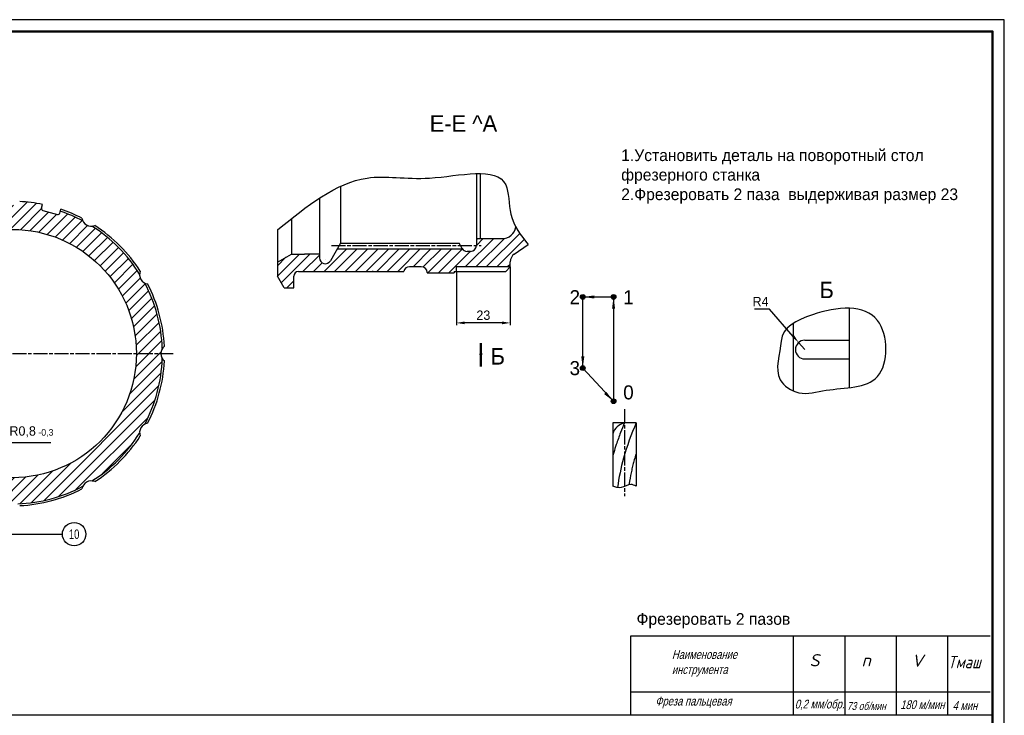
# Model space of a CAD drawing. Header units: millimetres. Extents: x 0 to 841, y 0 to 594.
# Tile 4 of 4: x 420 to 841, y 297 to 594. Entities that reach past the tile are written whole.
import ezdxf
from ezdxf.enums import TextEntityAlignment as Align

# ---------------------------------------------------------------- set-up
doc = ezdxf.new("R2010")
doc.units = ezdxf.units.MM
doc.linetypes.add('AM_ISO08W050', pattern=[18, 12, -1.5, 3, -1.5])
doc.linetypes.add('AM_ISO08W050x2', pattern=[9, 6, -0.75, 1.5, -0.75])
for name, color, linetype, lineweight in [('AM_10', 7, 'AM_ISO08W050', 50), ('AM_4', 3, 'Continuous', 25), ('AM_5', 3, 'Continuous', 25), ('AM_6', 2, 'Continuous', 35), ('AM_7', 4, 'AM_ISO08W050x2', 25), ('AM_8', 1, 'Continuous', 25), ('AM_BOR', 7, 'Continuous', 50)]:
    doc.layers.add(name, color=color, linetype=linetype, lineweight=lineweight)
doc.styles.add('ACISOTS', font='aaa.shx')
doc.styles.get("Standard").update_dxf_attribs({"font": 'aaa.shx'})
doc.styles.add('USER2', font='SIMPLEX.SHX')
doc.dimstyles.new('AM_ISO', dxfattribs={"dimtxt": 4, "dimasz": 3.5, "dimexe": 1, "dimexo": 0, "dimgap": 1.25, "dimtad": 1, "dimzin": 9, "dimtxsty": 'Standard', "dimcen": 0, "dimclrd": 3, "dimclre": 3, "dimclrt": 7, "dimadec": 0, "dimazin": 3, "dimtp": 0.1, "dimtm": 0.1, "dimtfac": 0.71, "dimtmove": 0, "dimatfit": 2, "dimldrblk": 'Сварка пр', "dimfxl": 0, "dimlwd": -1, "dimlwe": -1, "dimarcsym": 0})
doc.dimstyles.new('AM_ISO$4', dxfattribs={"dimtxt": 4, "dimasz": 3.5, "dimexe": 1, "dimexo": 0, "dimgap": 1.25, "dimtad": 1, "dimtoh": 1, "dimzin": 9, "dimtxsty": 'Standard', "dimcen": 0, "dimclrd": 3, "dimclre": 3, "dimclrt": 7, "dimadec": 0, "dimazin": 3, "dimtp": 0.1, "dimtm": 0.1, "dimtfac": 0.71, "dimtmove": 0, "dimatfit": 2, "dimldrblk": 'Сварка пр', "dimfxl": 0, "dimlwd": -1, "dimlwe": -1, "dimarcsym": 0})

# ---------------------------------------------------------------- blocks, each defined once
blk = doc.blocks.new('*D17')
at = {"layer": 'AM_5', "color": 3}
for p, q in [((405.94, 393.42), (415.86, 413.48)), ((415.86, 413.48), (433.81, 413.48)), ((404.03, 389.57), (404.39, 390.28))]:
    blk.add_line(p, q, dxfattribs=at)
blk.add_solid([(405.42, 393.68), (406.46, 393.16), (404.39, 390.28)], dxfattribs=at)
at = {"layer": 'Defpoints', "color": 0}
for p in [(404.03, 389.57), (404.39, 390.28)]:
    blk.add_point(p, dxfattribs=at)
at = {"layer": 'AM_5', "color": 7, "insert": (425.46, 418.03), "char_height": 4, "attachment_point": 5}
blk.add_mtext('R0,8{}{\\A1;{\\H1.5x;}{\\H0.7x;\\C2;\\S^  -0,3;}}', dxfattribs=at)
blk = doc.blocks.new('Сварка пр')
blk.add_hatch(color=3).paths.add_polyline_path([(-1.2, 0), (-1.2, -0.2), (0, 0)])
at = {"color": 3}
blk.add_lwpolyline([(0, 0), (-1.2, 0), (-1.2, -0.2), (0, 0)], dxfattribs=at)
blk = doc.blocks.new('*D20')
at = {"layer": 'AM_5', "color": 3}
for p, q in [((740.72, 470.42), (734.27, 470.42)), ((750.85, 458.8), (740.72, 470.42)), ((755.77, 453.15), (753.15, 456.16))]:
    blk.add_line(p, q, dxfattribs=at)
blk.add_solid([(751.29, 459.18), (750.41, 458.42), (753.15, 456.16)], dxfattribs=at)
at = {"layer": 'Defpoints', "color": 0}
for p in [(753.15, 456.16), (755.77, 453.15)]:
    blk.add_point(p, dxfattribs=at)
at = {"layer": 'AM_5', "color": 7, "insert": (736.87, 473.67), "char_height": 4, "attachment_point": 5}
blk.add_mtext('R4', dxfattribs=at)
blk = doc.blocks.new('*D21')
at = {"layer": 'AM_5', "color": 3}
for p, q in [((629.99, 488.45), (629.99, 463.55)), ((606.99, 486.55), (606.99, 463.55)), ((626.49, 464.55), (610.49, 464.55))]:
    blk.add_line(p, q, dxfattribs=at)
for points in [[(610.49, 465.14), (610.49, 463.97), (606.99, 464.55)], [(626.49, 465.14), (626.49, 463.97), (629.99, 464.55)]]:
    blk.add_solid(points, dxfattribs=at)
at = {"layer": 'Defpoints', "color": 0}
for p in [(629.99, 488.45), (606.99, 486.55), (606.99, 464.55)]:
    blk.add_point(p, dxfattribs=at)
at = {"layer": 'AM_5', "color": 7, "insert": (618.49, 467.8), "char_height": 4, "attachment_point": 5}
blk.add_mtext('23', dxfattribs=at)
blk = doc.blocks.new('A1')
at = {"color": 7, "lineweight": 50}
blk.add_lwpolyline([(20, 5), (836, 5), (836, 589), (20, 589)], dxfattribs=at)
at = {"layer": 'AM_BOR', "color": 6, "lineweight": 25}
blk.add_lwpolyline([(0, 0), (841, 0), (841, 594), (0, 594)], close=True, dxfattribs=at)
at = {"layer": 'AM_BOR', "color": 7, "lineweight": 70, "ltscale": 0.75, "width": 0.75}
blk.add_attdef('NUMB', text='', height=7, rotation=180, dxfattribs=at).set_placement((55, 582), align=Align.MIDDLE_CENTER)
blk = doc.blocks.new('поверхность2')
at = {"color": 3}
blk.add_line((0, 0), (5, 0), dxfattribs=at)
blk.add_circle((10, 0), 5, dxfattribs=at)
at = {"width": 0.75}
blk.add_attdef('НОМ', text='', height=4, dxfattribs=at).set_placement((10, 0), align=Align.MIDDLE_CENTER)
blk = doc.blocks.new('Стрела')
at = {"layer": 'AM_5'}
blk.add_trace([(1.32, -10), (-1.32, -10), (0, 0)], dxfattribs=at)

msp = doc.modelspace()

# ---------------------------------------------------------------- hatches: boundary and pattern name
at = {"layer": 'AM_8'}
h = msp.add_hatch(dxfattribs=at)
h.set_pattern_fill('ANSI31', color=256, style=0)
h.set_pattern_definition([(45, (-125.8832, 56.4864), (-2.245064, 2.245064), [])])
h.paths.add_polyline_path([(387.5592, 509.2378, -0.40635522), (383.1341, 505.8382, 0.11273476), (362.8966, 485.6602, -0.33950548), (360.4579, 481.444, 0.11252351), (353.0601, 453.8941, -0.3426326), (353.0601, 448.988, 0.11252351), (360.4579, 421.4381, -0.33950548), (362.8966, 417.2219, 0.11273476), (383.1341, 397.0439, -0.33088056), (387.2698, 394.6638, 0.04064467), (396.8491, 390.5708), (397.0793, 391.4298, -0.41421356), (398.0591, 391.9955), (404.241, 390.3391, -0.41421356), (404.8067, 389.3593), (404.5798, 388.5127, 0.04085271), (414.9795, 387.2992, -0.31888895), (419.6108, 387.3066, 0.11357296), (447.3997, 394.8139, -0.30662495), (451.2802, 397.0614, 0.11399094), (471.6763, 417.5196, -0.29745226), (473.8595, 421.3079, 0.11424135), (481.3367, 449.2759, -0.29404975), (481.3367, 453.6062, 0.11424135), (473.8595, 481.5742, -0.29745226), (471.6763, 485.3625, 0.11399094), (451.2802, 505.8207, -0.30662495), (447.3997, 508.0682, 0.04108587), (437.7339, 512.2453), (437.5214, 511.4523, -0.41421356), (436.5416, 510.8866), (430.3597, 512.543, -0.41421356), (429.794, 513.5228), (430.228, 515.1425, 0.03798512), (420.4422, 516.3651, -0.48517314), (414.1585, 516.3651, 0.10712944)])
h.paths.add_polyline_path([(470.3003, 451.4411, -1), (364.3003, 451.4411, -1)], flags=16)
h = msp.add_hatch(dxfattribs=at)
h.set_pattern_fill('ANSI31', color=256, style=0)
h.set_pattern_definition([(45, (-289.1876, 490.9798), (-2.245064, 2.245064), [])])
edge = h.paths.add_edge_path()
edge.add_line((629.9945, 488.5533), (629.9945, 490.6172))
edge.add_arc((633.9945, 490.6172), 4, 125, 180, ccw=False)
edge.add_line((631.7001, 493.8938), (637.563, 497.999))
edge.add_spline(control_points=[(637.563, 497.999), (635.7009, 500.4075), (633.8387, 502.8159), (632.3953, 505.4644)], knot_values=[122.21237288, 122.21237288, 122.21237288, 122.21237288, 131.25906739, 131.25906739, 131.25906739, 131.25906739], degree=3, periodic=0)
edge.add_arc((626.4945, 506.5506), 6, 270, 349.569743, ccw=False)
edge.add_line((626.4945, 500.5506), (616.0945, 500.5506))
edge.add_line((616.0945, 500.5506), (615.4945, 499.9506))
edge.add_line((615.4945, 499.9506), (615.4945, 497.5506))
edge.add_arc((612.9945, 497.5506), 2.5, -90, 0, ccw=False)
edge.add_line((612.9945, 495.0506), (611.5729, 495.0506))
edge.add_arc((611.5729, 497.5506), 2.5, 214.055798, 270, ccw=False)
edge.add_line((609.5017, 496.1506), (556.1088, 496.1506))
edge.add_line((556.1088, 496.1506), (553.1595, 491.0423))
edge.add_arc((550.9945, 492.2923), 2.5, 180, 330, ccw=False)
edge.add_line((548.4945, 492.2923), (548.4945, 494.0506))
edge.add_line((548.4945, 494.0506), (542.4945, 494.0506))
edge.add_arc((542.0586, 494.9506), 1, 270, 295.841933, ccw=False)
edge.add_line((542.0586, 493.9506), (536.4945, 493.9506))
edge.add_line((536.4945, 493.9506), (530.4945, 490.4865))
edge.add_line((530.4945, 490.4865), (530.4945, 484.5506))
edge.add_line((530.4945, 484.5506), (533.3812, 479.5506))
edge.add_line((533.3812, 479.5506), (537.4945, 479.5506))
edge.add_line((537.4945, 479.5506), (537.4945, 484.4506))
edge.add_arc((539.4945, 484.4506), 2, 90, 180, ccw=False)
edge.add_line((539.4945, 486.4506), (570.9647, 486.4506))
edge.add_arc((571.4138, 485.5571), 1, 83.446254, 116.688031, ccw=False)
edge.add_line((571.5279, 486.5506), (584.4945, 486.5506))
edge.add_arc((586.9439, 486.0506), 2.5, 90, 168.463041, ccw=False)
edge.add_line((586.9439, 488.5506), (591.9945, 488.5506))
edge.add_arc((591.9945, 486.0506), 2.5, 0, 90, ccw=False)
edge.add_line((594.4945, 486.0506), (594.4945, 485.9506))
edge.add_line((594.4945, 485.9506), (605.9945, 485.9506))
edge.add_line((605.9945, 485.9506), (605.9945, 486.5534))
edge.add_line((605.9945, 486.5534), (606.994, 486.5533))
edge.add_line((606.994, 486.5533), (606.994, 488.5533))
edge.add_line((606.994, 488.5533), (629.9945, 488.5533))
for points in [[(659.9535, 475.6094, 1), (661.9535, 475.6094, 1)], [(673.0998, 475.6094, 1), (675.0998, 475.6094, 1)], [(659.9535, 445.2575, 1), (661.9535, 445.2575, 1)], [(673.0998, 431.0676, 1), (675.0998, 431.0676, 1)]]:
    msp.add_hatch(color=256, dxfattribs=at).paths.add_polyline_path(points)

# ---------------------------------------------------------------- linework, layer by layer
for p, q in [((615.4945, 528.3139), (615.4945, 497.5506)), ((617.0945, 528.3251), (617.0945, 500.5506)), ((557.4945, 522.8758), (557.4945, 498.5506)), ((548.4945, 517.8248), (548.4945, 492.2923)), ((429.794, 513.5228), (430.228, 515.1425)), ((430.3597, 512.543), (436.5416, 510.8866)), ((437.5214, 511.4523), (437.9554, 513.072)), ((536.4945, 509.0651), (536.4945, 493.9506)), ((530.4945, 504.2635), (530.4945, 484.5506)), ((615.4945, 499.9506), (616.0945, 500.5506)), ((615.4945, 499.9506), (616.0945, 500.5506)), ((616.0945, 500.5506), (626.4945, 500.5506)), ((557.4945, 498.5506), (553.1595, 491.0423)), ((557.4945, 498.5506), (608.1088, 498.5506)), ((557.4945, 498.5506), (608.1088, 498.5506)), ((609.4079, 496.3006), (608.1088, 498.5506)), ((631.7001, 493.8938), (637.563, 497.999)), ((530.4945, 490.4865), (536.4945, 493.9506)), ((536.4945, 493.9506), (542.0586, 493.9506)), ((542.4945, 494.0506), (548.4945, 494.0506)), ((556.1088, 496.1506), (609.5017, 496.1506)), ((557.4945, 496.1506), (608.1088, 496.1506)), ((612.9945, 495.0506), (611.5729, 495.0506)), ((591.9945, 488.5506), (586.9439, 488.5506)), ((606.994, 488.5533), (629.9945, 488.5533)), ((606.994, 486.5533), (606.994, 488.5533)), ((628.0945, 486.5508), (629.9945, 488.4506)), ((629.9945, 488.4506), (629.9945, 490.6172)), ((533.3812, 479.5506), (530.4945, 484.5506)), ((537.4945, 479.5506), (537.4945, 484.4506)), ((539.4945, 486.4506), (570.9647, 486.4506)), ((570.9303, 486.5506), (584.4945, 486.5506)), ((594.4945, 486.0506), (594.4945, 485.9506)), ((594.4945, 485.9506), (605.9945, 485.9506)), ((605.9945, 486.5534), (605.9945, 485.9506)), ((605.9945, 486.5534), (628.0945, 486.5508)), ((533.3812, 479.5506), (537.4945, 479.5506)), ((774.7817, 470.8219), (774.7817, 436.884)), ((750.7817, 464.297), (750.7817, 435.5478)), ((755.7741, 457.1455), (774.7817, 457.1455)), ((755.7741, 449.1455), (774.7817, 449.1455)), ((683.7227, 421.8718), (673.7227, 421.8718)), ((681.5349, 330.9796), (835, 330.9796)), ((681.5349, 297), (681.5349, 330.9796)), ((750.8648, 330.9796), (750.8648, 301.2442)), ((750.8648, 330.9796), (750.8648, 297)), ((772.8361, 330.9796), (772.8361, 297)), ((794.8074, 330.9796), (794.8074, 297)), ((816.7787, 330.9796), (816.7787, 297)), ((681.5349, 307), (835, 307)), ((836, 297), (0, 297))]:
    msp.add_line(p, q)
at = {"linetype": 'Continuous'}
for p, q in [((673.7227, 421.8718), (673.7227, 394.8718)), ((683.7227, 421.8718), (683.7227, 394.8718))]:
    msp.add_line(p, q, dxfattribs=at)
for centre, radius in [((417.3003, 451.4411), 53), ((660.9535, 475.6094), 1), ((674.0998, 475.6094), 1), ((660.9535, 445.2575), 1), ((674.0998, 431.0676), 1)]:
    msp.add_circle(centre, radius)
for centre, radius, start, end in [((417.3003, 451.4411), 65, 78.528123, 87.229487), ((430.5667, 513.3158), 0.8, 165, 255), ((436.7487, 511.6593), 0.8, 255, 345), ((417.1932, 451.4411), 64.18, 61.923309, 71.334204), ((417.3003, 451.4411), 65, 62.770513, 71.471877), ((451.0002, 509.8109), 4, 188.237168, 291.762832), ((417.1932, 451.4411), 64.18, 31.906607, 57.919125), ((417.3003, 451.4411), 65, 32.770513, 57.229487), ((626.4945, 506.5506), 6, 270, 349.569743), ((611.5729, 497.5506), 2.5, 210, 270), ((612.9945, 497.5506), 2.5, 270, 0), ((542.0586, 494.9506), 1, 270, 295.841933), ((550.9945, 492.2923), 2.5, 180, 330), ((633.9945, 490.6172), 4, 125, 180), ((586.9439, 486.0506), 2.5, 90, 168.463041), ((591.9945, 486.0506), 2.5, 0, 90), ((475.6702, 485.1409), 4, 158.237168, 261.762832), ((539.4945, 484.4506), 2, 90, 180), ((571.4138, 485.5571), 1, 90, 116.688031), ((417.1932, 451.4411), 64.18, 1.933305, 28.002474), ((417.3003, 451.4411), 65, 2.770513, 27.229487), ((484.7, 451.4411), 4, 128.237168, 231.762832), ((755.7741, 453.1455), 4, 90, 270), ((417.1932, 451.4411), 64.18, 331.997526, 358.066695), ((417.3003, 451.4411), 65, 332.770513, 357.229487), ((475.6702, 417.7412), 4, 98.237168, 201.762832), ((417.1932, 451.4411), 64.18, 302.080875, 328.093393), ((417.3003, 451.4411), 65, 302.770513, 327.229487), ((451.0002, 393.0712), 4, 68.237168, 171.762832), ((417.1932, 451.4411), 64.18, 272.158741, 298.076691), ((417.3003, 451.4411), 65, 272.770513, 297.229487)]:
    msp.add_arc(centre, radius, start, end)
at = {"start_tangent": (0.06953974, 0.99757918), "end_tangent": (0.06953974, 0.99757918)}
msp.add_spline([(745.6442, 456.7942), (759.0148, 468.0134), (786.8311, 465.5798), (786.8311, 441.6373), (764.9211, 435.7665), (753.1975, 434.7408), (745.2715, 440.2907), (745.6442, 456.7942)], degree=3, dxfattribs=at)
at = {"color": 7, "linetype": 'Continuous'}
for points, knots in [([(678.7227, 421.8718), (678.1726, 420.4923), (677.6227, 419.0991), (676.4463, 416.0103), (675.825, 414.3075), (674.8739, 411.4685), (674.52, 410.3506), (674.0277, 408.6679), (673.8721, 408.1133), (673.7227, 407.5578)], [1.84565078, 1.84565078, 1.84565078, 1.84565078, 6.25425004, 6.25425004, 11.50142154, 11.50142154, 14.84649047, 14.84649047, 16.47356219, 16.47356219, 16.47356219, 16.47356219]), ([(678.7227, 421.8718), (677.5998, 421.4168), (675.2833, 420.4781), (674.1755, 418.3615), (673.7227, 417.156)], [0, 0, 0, 0, 3.49455279, 7.2087268, 7.2087268, 7.2087268, 7.2087268]), ([(683.7227, 421.8718), (681.7352, 416.9084), (678.1529, 407.9624), (676.4345, 398.4993), (675.7321, 394.2691)], [0, 0, 0, 0, 15.98501567, 28.81158868, 28.81158868, 28.81158868, 28.81158868]), ([(683.7227, 408.6331), (683.4511, 407.79), (683.1943, 406.9484), (682.7462, 405.3736), (682.5506, 404.6383), (682.1786, 403.1484), (682.0027, 402.3962), (681.5002, 400.1193), (681.1985, 398.5743), (680.8199, 396.4805), (680.7268, 395.9516), (680.6351, 395.4203)], [12.60004353, 12.60004353, 12.60004353, 12.60004353, 15.40635359, 15.40635359, 17.85564429, 17.85564429, 20.30493499, 20.30493499, 25.2035164, 25.2035164, 26.84849562, 26.84849562, 26.84849562, 26.84849562])]:
    msp.add_open_spline(points, degree=3, knots=knots, dxfattribs=at)
at = {"layer": 'AM_10', "color": 7}
msp.add_line((617.435, 455.8718), (617.435, 445.8718), dxfattribs=at)
at = {"layer": 'AM_10', "color": 7, "extrusion": (2.44921e-17, 0, -1)}
msp.add_trace([(-616.7767, 450.8718), (-618.0932, 450.8718), (-617.435, 455.8718)], dxfattribs=at)
at = {"layer": 'AM_4'}
msp.add_spline([(530.4945, 504.2635), (568.8308, 526.397), (595.5518, 526.397), (628.0176, 523.5566), (630.2477, 510.9094), (637.563, 497.999)], degree=3, dxfattribs=at)
at = {"layer": 'AM_4', "color": 7, "linetype": 'Continuous'}
msp.add_spline([(683.7227, 394.8718), (681.4701, 395.5352), (677.3436, 394.2138), (673.7227, 394.8718)], degree=3, dxfattribs=at)
at = {"layer": 'AM_5'}
for p, q in [((660.9535, 445.2575), (660.9535, 475.6094)), ((660.9535, 475.6094), (674.0998, 475.6094)), ((674.0998, 475.6094), (674.0998, 431.0676)), ((674.0998, 431.0676), (660.9535, 445.2575)), ((408.0283, 374.3368), (433.6932, 374.3368))]:
    msp.add_line(p, q, dxfattribs=at)
at = {"layer": 'AM_7'}
for p, q in [((553.627, 497.5506), (617.593, 497.5506)), ((417.3003, 451.4411), (486.0224, 451.4411)), ((678.7227, 427.6831), (678.7227, 390.4942))]:
    msp.add_line(p, q, dxfattribs=at)

# ---------------------------------------------------------------- block references
at = {"lineweight": 0}
msp.add_blockref('A1', (0, 0), dxfattribs=at)
msp.add_blockref('поверхность2', (433.6932, 374.3368), dxfattribs=at).add_auto_attribs({'НОМ': '10'})
at = {"layer": 'AM_5', "xscale": 0.5, "yscale": 0.5, "zscale": 0.5}
for p, rotation in [((660.9535, 475.6094), 90), ((660.9535, 445.2575), 180), ((674.0998, 431.0676), 225.0000000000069)]:
    msp.add_blockref('Стрела', p, dxfattribs=dict(at, rotation=rotation))
msp.add_blockref('Стрела', (674.0998, 475.6094), dxfattribs=at)

# ---------------------------------------------------------------- texts
at = {"color": 7, "style": 'ACISOTS'}
for s, p in [('Е-Е ^A', (595.5589, 546.186)), ('Б', (762.05, 475.1247)), ('Б', (621.5798, 446.765))]:
    msp.add_text(s, height=7, dxfattribs=at).set_placement(p)
for s, p in [('2', (655.3193, 472.5115)), ('1', (678.2322, 472.5115)), ('3', (655.3193, 442.2342)), ('0', (678.2322, 431.8803))]:
    msp.add_text(s, height=6).set_placement(p)
at = {"oblique": 15, "width": 0.8}
for s, height, p in [('Наименование ', 3.75, (699.0326, 321.0843)), ('инструмента', 3.75, (699.0326, 314.6557)), ('Фреза пальцевая', 3.75, (691.9322, 301.1721)), ('0,2 мм/обр.', 3.75, (751.5212, 299.9129)), ('73 об/мин', 3.375, (773.7829, 299.2435)), ('180 м/мин', 3.75, (796.5664, 299.6573)), ('4 мин', 3.75, (818.9118, 299.2875))]:
    msp.add_text(s, height=height, dxfattribs=at).set_placement(p)
at = {"style": 'USER2', "oblique": 15}
for s, p in [('S', (757.7624, 317.8808)), ('n', (780.0261, 317.8808)), ('V', (801.4258, 317.719))]:
    msp.add_text(s, height=5.25, dxfattribs=at).set_placement(p)
at = {"style": 'USER2', "oblique": 15, "width": 0.8}
msp.add_text('Tмаш', height=5.25, dxfattribs=at).set_placement((816.7787, 317.0718))
at = {"layer": 'AM_6', "color": 7, "lineweight": 50}
msp.add_text('Фрезеровать 2 пазов', height=5, dxfattribs=at).set_placement((683.9148, 335.6446))
at = {"layer": 'AM_6', "color": 7, "lineweight": 50, "insert": (677.3594, 538.6376), "char_height": 5, "width": 151.111891, "attachment_point": 1}
msp.add_mtext('1.Установить деталь на поворотный стол фрезерного станка\\P2.Фрезеровать 2 паза  выдерживая размер 23', dxfattribs=at)

# ---------------------------------------------------------------- dimensions: what is measured, and where the dimension line sits
at = {"layer": 'AM_5'}
dim = msp.add_linear_dim(base=(606.994, 464.5529), p1=(629.9945, 488.4506), p2=(606.994, 486.5533), dimstyle='AM_ISO', dxfattribs=at)
dim.commit()
dim.dimension.update_dxf_attribs({"geometry": '*D21', "text_midpoint": (618.4942, 467.8033)})
dim = msp.add_radius_dim(center=(755.7741, 453.1455), mpoint=(753.1462, 456.1612), dimstyle='AM_ISO$4', dxfattribs=at)
dim.commit()
dim.dimension.update_dxf_attribs({"geometry": '*D20', "text_midpoint": (736.8702, 470.4212), "dimtype": 164})
dim = msp.add_radius_dim(center=(404.0339, 389.5663), mpoint=(404.3885, 390.2835), text='<>{}{\\A1;{\\H1.5x;}{\\H0.7x;\\C2;\\S^  -0,3;}}', dimstyle='AM_ISO$4', override={"dimtp": 0, "dimtm": 0.3}, dxfattribs=at)
dim.commit()
dim.dimension.update_dxf_attribs({"geometry": '*D17', "text_midpoint": (425.4582, 413.4821), "dimtype": 164})

doc.saveas('drawing.dxf')
